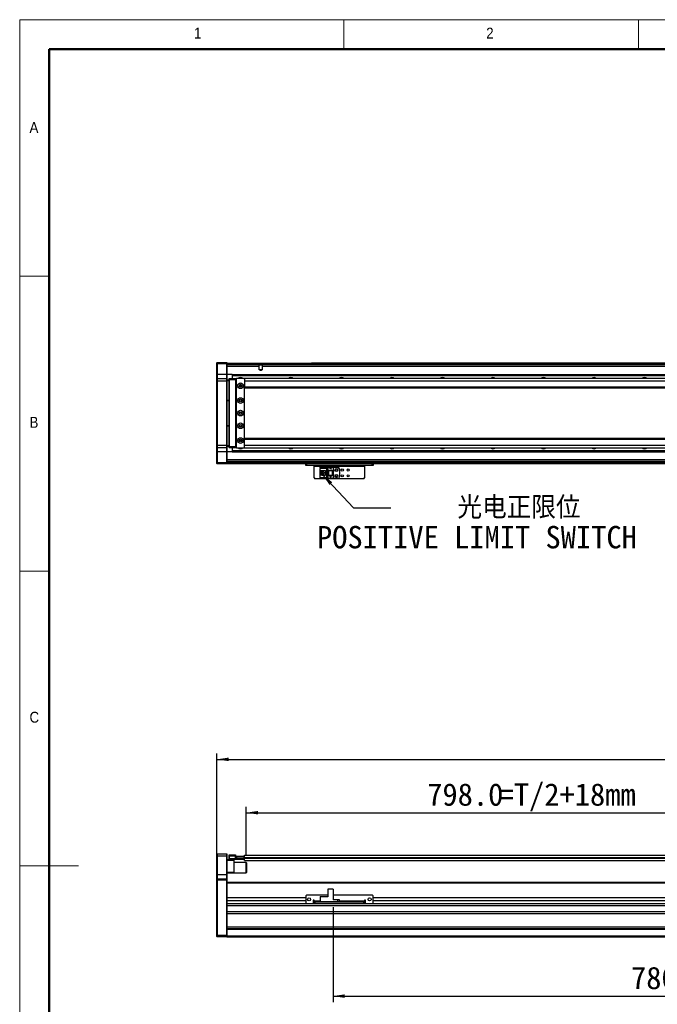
# Model space of a CAD drawing. Header units: millimetres. Extents: x 35 to 2905, y 35 to 2044.
# Tile 2 of 6: x 35 to 792, y 875 to 2044. Entities that reach past the tile are written whole.
import ezdxf

# ---------------------------------------------------------------- set-up
doc = ezdxf.new("R2010")
doc.units = ezdxf.units.MM
doc.header["$LTSCALE"] = 7
doc.layers.add('DIMNS', color=7, linetype='Continuous')
doc.styles.add('SLDTEXTSTYLE1', font='Gothic.ttf', dxfattribs={"width": 0.913})
doc.styles.add('SLDTEXTSTYLE8', font='txt')
doc.styles.add('SLDTEXTSTYLE9', font='txt', dxfattribs={"bigfont": 'bigfont'})
doc.dimstyles.new('SLDDIMSTYLE0', dxfattribs={"dimtxt": 26.6, "dimasz": 14, "dimexe": 0, "dimexo": 0.0625, "dimgap": 6.65, "dimtad": 2, "dimdec": 1, "dimrnd": 1e-09, "dimzin": 4, "dimdsep": 46, "dimtxsty": 'SLDTEXTSTYLE8', "dimsah": 1, "dimcen": 0.09, "dimadec": 0, "dimazin": 1, "dimtfac": 1, "dimtdec": 1, "dimtofl": 0, "dimtmove": 0, "dimatfit": 3, "dimfxl": 0, "dimfrac": 2, "dimtolj": 1, "dimtzin": 12, "dimarcsym": 0})
doc.dimstyles.new('SLDDIMSTYLE3', dxfattribs={"dimtxt": 0.18, "dimasz": 14, "dimexe": 0, "dimexo": 0.0625, "dimgap": 0, "dimtad": 0, "dimtih": 1, "dimtoh": 1, "dimdec": 0, "dimrnd": 1e-09, "dimzin": 0, "dimdsep": 46, "dimtxsty": 'Standard', "dimsah": 1, "dimcen": 0.09, "dimadec": 0, "dimazin": 0, "dimtfac": 14, "dimtdec": 0, "dimtofl": 0, "dimtmove": 0, "dimatfit": 3, "dimfxl": 0, "dimfrac": 2, "dimtolj": 1, "dimtzin": 0, "dimarcsym": 0})

# ---------------------------------------------------------------- blocks, each defined once
blk = doc.blocks.new('_D')
at = {"layer": 'DIMNS'}
for p, q in [((269.2, 1031.4), (269.2, 1173)), ((2125.2, 1031.4), (2125.2, 1173)), ((269.2, 1166), (2125.2, 1166))]:
    blk.add_line(p, q, dxfattribs=at)
for points in [[(269.2, 1166), (283.2, 1163.9), (283.2, 1168.1)], [(2125.2, 1166), (2111.2, 1168.1), (2111.2, 1163.9)]]:
    blk.add_solid(points, dxfattribs=at)
at = {"layer": 'DIMNS', "insert": (1131.8, 1200.9), "char_height": 26.6, "attachment_point": 1, "style": 'SLDTEXTSTYLE8'}
blk.add_mtext('1856.0', dxfattribs=at)
blk = doc.blocks.new('_D_1')
at = {"layer": 'DIMNS'}
for p, q in [((304.2, 1052.1), (304.2, 1109.7)), ((304.2, 1102.7), (1102.2, 1102.7)), ((1102.2, 1058.9), (1102.2, 1109.7))]:
    blk.add_line(p, q, dxfattribs=at)
for points in [[(304.2, 1102.7), (318.2, 1100.6), (318.2, 1104.8)], [(1102.2, 1102.7), (1088.2, 1104.8), (1088.2, 1100.6)]]:
    blk.add_solid(points, dxfattribs=at)
at = {"layer": 'DIMNS', "char_height": 26.6, "attachment_point": 1, "style": 'SLDTEXTSTYLE8'}
for s, insert in [('798.0', (519.1, 1137.6)), ('=T/2+18mm', (603.9, 1137.6))]:
    blk.add_mtext(s, dxfattribs=dict(at, insert=insert))
blk = doc.blocks.new('_D_4')
at = {"layer": 'DIMNS'}
for p, q in [((1187.2, 997.6), (1187.2, 878)), ((407.2, 990.5), (407.2, 878)), ((407.2, 885), (1187.2, 885))]:
    blk.add_line(p, q, dxfattribs=at)
for points in [[(407.2, 885), (421.2, 882.9), (421.2, 887.1)], [(1187.2, 885), (1173.2, 887.1), (1173.2, 882.9)]]:
    blk.add_solid(points, dxfattribs=at)
at = {"layer": 'DIMNS', "insert": (761.2, 919.9), "char_height": 26.6, "attachment_point": 1, "style": 'SLDTEXTSTYLE8'}
blk.add_mtext('780.0', dxfattribs=at)
blk = doc.blocks.new('SW_NOTE_5')
at = {"layer": 'DIMNS', "color": 0, "char_height": 26.6, "attachment_point": 2}
for s, insert, style in [('    光电正限位', (104.7, 13.6), 'SLDTEXTSTYLE9'), ('POSITIVE LIMIT SWITCH', (102.1, -21.6), 'SLDTEXTSTYLE8')]:
    blk.add_mtext(s, dxfattribs=dict(at, insert=insert, style=style))

msp = doc.modelspace()

# ---------------------------------------------------------------- linework, layer by layer
at = {"color": 7, "linetype": 'Continuous', "lineweight": 18}
for p, q in [((2905, 2044), (35, 2044)), ((35, 2044), (35, 35)), ((420, 2009), (420, 2044)), ((770, 2044), (770, 2009)), ((70, 2009), (2870, 2009)), ((70, 2009), (70, 70)), ((70, 1739.5), (35, 1739.5)), ((35, 1389.5), (70, 1389.5)), ((35, 1039.5), (105, 1039.5))]:
    msp.add_line(p, q, dxfattribs=at)
at = {"color": 7, "linetype": 'Continuous', "lineweight": 50}
for p, q in [((2870, 2009), (70, 2009)), ((70, 2009), (70, 70))]:
    msp.add_line(p, q, dxfattribs=at)
at = {"color": 7, "linetype": 'Continuous', "lineweight": 25}
for p, q in [((269.25, 1636.68), (269.55, 1636.98)), ((269.25, 1635.48), (269.25, 1636.68)), ((269.55, 1636.98), (269.55, 1635.48)), ((269.55, 1636.98), (280.95, 1636.98)), ((280.95, 1635.48), (280.95, 1636.98)), ((280.95, 1636.98), (281.25, 1636.68)), ((281.25, 1636.68), (281.25, 1635.48)), ((281.25, 1636.48), (1129.25, 1636.48)), ((381.75, 1636.78), (1129.25, 1636.78)), ((381.75, 1636.78), (381.75, 1636.58)), ((381.75, 1636.58), (1129.25, 1636.58)), ((381.75, 1636.48), (381.75, 1636.58)), ((269.25, 1635.48), (269.55, 1635.48)), ((269.25, 1622.98), (269.25, 1635.48)), ((269.55, 1635.48), (269.55, 1622.98)), ((280.95, 1635.48), (269.55, 1635.48)), ((280.95, 1622.98), (280.95, 1635.48)), ((280.95, 1635.48), (281.25, 1635.48)), ((281.25, 1635.48), (281.25, 1622.98)), ((1129.25, 1634.49), (281.25, 1634.49)), ((319.61, 1632.49), (281.25, 1632.49)), ((319.61, 1628.38), (319.61, 1632.49)), ((322.89, 1628.38), (319.61, 1628.38)), ((322.89, 1632.49), (322.89, 1628.38)), ((269.25, 1622.98), (269.55, 1622.98)), ((269.25, 1617.68), (269.25, 1622.98)), ((269.55, 1617.98), (269.25, 1617.68)), ((269.25, 1614.98), (269.25, 1617.68)), ((269.25, 1538.98), (269.25, 1614.98)), ((269.55, 1614.98), (269.25, 1614.98)), ((269.55, 1622.98), (269.55, 1617.98)), ((280.95, 1622.98), (269.55, 1622.98)), ((269.55, 1617.98), (269.55, 1614.98)), ((269.55, 1617.98), (280.95, 1617.98)), ((269.55, 1614.98), (269.55, 1538.98)), ((280.95, 1614.98), (269.55, 1614.98)), ((280.95, 1617.98), (280.95, 1622.98)), ((280.95, 1622.98), (281.25, 1622.98)), ((280.95, 1614.98), (280.95, 1617.98)), ((280.95, 1617.98), (281.25, 1617.68)), ((280.95, 1538.98), (280.95, 1614.98)), ((280.95, 1614.98), (281.25, 1614.98)), ((287.25, 1622.99), (281.25, 1622.99)), ((281.25, 1622.98), (281.25, 1617.68)), ((281.25, 1617.68), (281.25, 1614.98)), ((281.25, 1616.48), (283.75, 1616.48)), ((283.75, 1615.48), (281.25, 1615.48)), ((281.25, 1614.98), (281.25, 1538.98)), ((283.75, 1617.68), (284.05, 1617.98)), ((283.75, 1616.48), (283.75, 1617.68)), ((283.75, 1537.48), (283.75, 1616.48)), ((283.75, 1616.48), (284.05, 1616.48)), ((284.05, 1617.98), (284.05, 1616.48)), ((284.05, 1617.98), (291.25, 1617.98)), ((284.05, 1616.48), (284.05, 1537.48)), ((291.25, 1616.48), (284.05, 1616.48)), ((287.25, 1622.99), (1102.25, 1622.99)), ((287.25, 1622.99), (287.25, 1622.7)), ((287.25, 1622.7), (1102.25, 1622.7)), ((287.25, 1622.7), (287.25, 1621.8)), ((287.25, 1621.8), (1102.25, 1621.8)), ((287.25, 1621.8), (287.25, 1621.5)), ((287.25, 1621.5), (1102.25, 1621.5)), ((287.25, 1621.5), (287.25, 1617.98)), ((291.25, 1617.98), (291.25, 1616.48)), ((291.25, 1617.98), (292.75, 1617.98)), ((292.45, 1617.68), (291.25, 1617.68)), ((291.25, 1616.48), (291.25, 1537.48)), ((292.25, 1615.98), (291.75, 1615.98)), ((291.75, 1615.98), (291.75, 1537.98)), ((292.75, 1617.98), (292.25, 1617.48)), ((292.25, 1617.48), (292.25, 1536.48)), ((301.75, 1617.98), (292.75, 1617.98)), ((302.25, 1617.48), (301.75, 1617.98)), ((2092.75, 1617.98), (302.25, 1617.98)), ((302.25, 1617.98), (302.25, 1617.48)), ((302.25, 1617.35), (302.25, 1617.48)), ((302.25, 1617.35), (302.25, 1614.98)), ((2093.25, 1614.98), (302.25, 1614.98)), ((302.25, 1614.98), (302.25, 1607.98)), ((298.39, 1609.98), (296.1, 1609.98)), ((2093.25, 1607.98), (302.25, 1607.98)), ((302.25, 1607.98), (302.25, 1606.98)), ((302.25, 1606.98), (2093.25, 1606.98)), ((302.25, 1546.98), (302.25, 1606.98)), ((281.25, 1592.48), (283.75, 1592.48)), ((283.75, 1591.48), (281.25, 1591.48)), ((281.25, 1562.48), (283.75, 1562.48)), ((283.75, 1561.48), (281.25, 1561.48)), ((296.1, 1543.98), (298.39, 1543.98)), ((2093.25, 1546.98), (302.25, 1546.98)), ((302.25, 1545.98), (302.25, 1546.98)), ((302.25, 1545.98), (2093.25, 1545.98)), ((302.25, 1538.98), (302.25, 1545.98)), ((269.25, 1536.28), (269.25, 1538.98)), ((269.55, 1538.98), (269.25, 1538.98)), ((269.55, 1535.98), (269.25, 1536.28)), ((269.25, 1530.98), (269.25, 1536.28)), ((269.55, 1538.98), (269.55, 1535.98)), ((269.55, 1538.98), (280.95, 1538.98)), ((280.95, 1535.98), (269.55, 1535.98)), ((269.55, 1535.98), (269.55, 1530.98)), ((280.95, 1535.98), (280.95, 1538.98)), ((280.95, 1538.98), (281.25, 1538.98)), ((280.95, 1535.98), (281.25, 1536.28)), ((280.95, 1530.98), (280.95, 1535.98)), ((281.25, 1538.98), (281.25, 1536.28)), ((281.25, 1538.48), (283.75, 1538.48)), ((283.75, 1537.48), (281.25, 1537.48)), ((281.25, 1536.28), (281.25, 1530.98)), ((283.75, 1536.28), (283.75, 1537.48)), ((283.75, 1537.48), (284.05, 1537.48)), ((283.75, 1536.28), (284.05, 1535.98)), ((284.05, 1537.48), (284.05, 1535.98)), ((284.05, 1537.48), (291.25, 1537.48)), ((291.25, 1535.98), (284.05, 1535.98)), ((287.25, 1535.98), (287.25, 1532.46)), ((287.25, 1532.46), (1102.25, 1532.46)), ((287.25, 1532.46), (287.25, 1532.17)), ((287.25, 1532.17), (1102.25, 1532.17)), ((287.25, 1532.17), (287.25, 1531.27)), ((287.25, 1531.27), (1102.25, 1531.27)), ((287.25, 1531.27), (287.25, 1530.98)), ((291.25, 1537.48), (291.25, 1535.98)), ((291.25, 1536.28), (292.45, 1536.28)), ((292.75, 1535.98), (291.25, 1535.98)), ((291.75, 1537.98), (292.25, 1537.98)), ((292.25, 1536.48), (292.75, 1535.98)), ((292.75, 1535.98), (301.75, 1535.98)), ((301.75, 1535.98), (302.25, 1536.48)), ((302.25, 1536.62), (302.25, 1538.98)), ((302.25, 1538.98), (2093.25, 1538.98)), ((302.25, 1536.48), (302.25, 1536.62)), ((302.25, 1535.98), (302.25, 1536.48)), ((302.25, 1535.98), (2092.75, 1535.98)), ((269.55, 1530.98), (269.25, 1530.98)), ((269.25, 1518.48), (269.25, 1530.98)), ((280.95, 1530.98), (269.55, 1530.98)), ((269.55, 1530.98), (269.55, 1518.48)), ((281.25, 1530.98), (280.95, 1530.98)), ((280.95, 1518.48), (280.95, 1530.98)), ((281.25, 1530.98), (281.25, 1518.48)), ((287.25, 1530.98), (281.25, 1530.98)), ((1187.25, 1519.48), (281.25, 1519.48)), ((287.25, 1530.98), (1102.25, 1530.98)), ((269.55, 1518.48), (269.25, 1518.48)), ((269.25, 1517.28), (269.25, 1518.48)), ((269.55, 1516.98), (269.25, 1517.28)), ((269.55, 1518.48), (269.55, 1516.98)), ((269.55, 1518.48), (280.95, 1518.48)), ((280.95, 1516.98), (269.55, 1516.98)), ((280.95, 1516.98), (280.95, 1518.48)), ((281.25, 1518.48), (280.95, 1518.48)), ((281.25, 1517.28), (280.95, 1516.98)), ((281.25, 1518.48), (281.25, 1517.28)), ((281.25, 1517.28), (281.25, 1516.98)), ((1187.25, 1516.98), (281.25, 1516.98)), ((374.75, 1514.98), (374.75, 1516.98)), ((375.75, 1514.98), (374.75, 1514.98)), ((375.75, 1516.98), (375.75, 1514.98)), ((453.75, 1514.98), (375.75, 1514.98)), ((384.75, 1514.98), (384.75, 1513.98)), ((384.75, 1513.98), (444.75, 1513.98)), ((384.75, 1500.18), (384.75, 1513.98)), ((392.05, 1511.88), (392.05, 1512.68)), ((392.05, 1512.68), (401.25, 1512.68)), ((400.35, 1511.88), (392.05, 1511.88)), ((392.05, 1511.88), (392.05, 1511.38)), ((399.85, 1511.38), (392.05, 1511.38)), ((392.05, 1508.78), (392.05, 1511.38)), ((392.05, 1508.78), (398.25, 1508.78)), ((392.05, 1503.18), (392.05, 1508.78)), ((393.35, 1503.18), (393.35, 1508.78)), ((393.85, 1508.43), (393.85, 1508.78)), ((398.25, 1508.43), (393.85, 1508.43)), ((393.85, 1503.53), (393.85, 1508.43)), ((398.25, 1508.78), (398.25, 1503.18)), ((399.85, 1511.38), (400.35, 1511.88)), ((399.85, 1500.58), (399.85, 1511.38)), ((400.35, 1500.08), (400.35, 1511.88)), ((401.25, 1512.68), (401.25, 1508.98)), ((401.25, 1512.68), (407.25, 1512.68)), ((401.25, 1508.98), (407.25, 1508.98)), ((401.25, 1508.98), (401.25, 1502.98)), ((401.75, 1508.98), (401.75, 1502.98)), ((402.05, 1508.98), (402.05, 1502.98)), ((403.65, 1511.18), (403.85, 1511.18)), ((404.25, 1509.98), (403.65, 1511.18)), ((403.85, 1511.58), (404.65, 1511.58)), ((403.85, 1511.18), (403.85, 1511.58)), ((404.85, 1511.18), (404.25, 1509.98)), ((404.65, 1511.58), (404.65, 1511.18)), ((404.65, 1511.18), (404.85, 1511.18)), ((406.45, 1502.98), (406.45, 1508.98)), ((406.75, 1502.98), (406.75, 1508.98)), ((407.25, 1512.68), (407.25, 1508.98)), ((407.25, 1512.68), (412.75, 1512.68)), ((407.25, 1508.98), (407.25, 1502.98)), ((414.75, 1510.68), (414.75, 1501.28)), ((444.75, 1513.98), (444.75, 1514.98)), ((444.75, 1513.98), (444.75, 1500.18)), ((453.75, 1514.98), (453.75, 1516.98)), ((454.75, 1514.98), (453.75, 1514.98)), ((454.75, 1516.98), (454.75, 1514.98)), ((384.75, 1500.18), (385.75, 1499.18)), ((443.75, 1499.18), (385.75, 1499.18)), ((398.25, 1503.18), (392.05, 1503.18)), ((392.05, 1500.58), (392.05, 1503.18)), ((392.05, 1500.58), (399.85, 1500.58)), ((392.05, 1500.58), (392.05, 1500.08)), ((392.05, 1500.08), (400.35, 1500.08)), ((392.05, 1499.28), (392.05, 1500.08)), ((401.25, 1499.28), (392.05, 1499.28)), ((393.85, 1503.18), (393.85, 1503.53)), ((393.85, 1503.53), (398.25, 1503.53)), ((396.65, 1506.78), (394.81, 1506.78)), ((394.81, 1506.78), (394.81, 1505.18)), ((394.81, 1505.18), (396.65, 1505.18)), ((396.65, 1506.78), (396.65, 1505.18)), ((400.35, 1500.08), (399.85, 1500.58)), ((407.25, 1502.98), (401.25, 1502.98)), ((401.25, 1502.98), (401.25, 1499.28)), ((407.25, 1499.28), (401.25, 1499.28)), ((403.65, 1501.58), (403.85, 1501.58)), ((404.25, 1500.38), (403.65, 1501.58)), ((403.85, 1501.98), (404.65, 1501.98)), ((403.85, 1501.58), (403.85, 1501.98)), ((404.85, 1501.58), (404.25, 1500.38)), ((404.65, 1501.98), (404.65, 1501.58)), ((404.65, 1501.58), (404.85, 1501.58)), ((407.25, 1502.98), (407.25, 1499.28)), ((412.75, 1499.28), (407.25, 1499.28)), ((443.75, 1499.18), (444.75, 1500.18)), ((269.55, 1054.02), (269.25, 1053.72)), ((269.25, 1051.02), (269.25, 1053.72)), ((269.55, 1054.02), (269.55, 1051.02)), ((269.55, 1054.02), (280.95, 1054.02)), ((280.95, 1051.02), (280.95, 1054.02)), ((280.95, 1054.02), (281.25, 1053.72)), ((281.25, 1053.72), (281.25, 1051.02)), ((283.75, 1052.22), (284.05, 1052.52)), ((283.75, 1051.02), (283.75, 1052.22)), ((284.05, 1052.52), (284.05, 1051.02)), ((284.05, 1052.52), (291.25, 1052.52)), ((291.25, 1052.52), (291.25, 1051.02)), ((302.25, 1052.37), (2093.25, 1052.37)), ((302.25, 1051.22), (302.25, 1052.37)), ((269.55, 1051.02), (269.25, 1051.02)), ((269.25, 1029.02), (269.25, 1051.02)), ((269.55, 1051.02), (269.55, 1029.02)), ((280.95, 1051.02), (269.55, 1051.02)), ((280.95, 1029.02), (280.95, 1051.02)), ((280.95, 1051.02), (281.25, 1051.02)), ((281.25, 1051.02), (281.25, 1029.02)), ((281.25, 1047.02), (284.05, 1047.02)), ((289.25, 1046.02), (281.25, 1046.02)), ((283.75, 1048.52), (283.75, 1051.02)), ((283.75, 1051.02), (284.05, 1051.02)), ((283.75, 1047.32), (283.75, 1048.52)), ((284.05, 1048.52), (283.75, 1048.52)), ((284.05, 1047.02), (283.75, 1047.32)), ((284.05, 1051.02), (284.05, 1048.52)), ((291.25, 1051.02), (284.05, 1051.02)), ((284.05, 1048.52), (284.05, 1047.02)), ((284.05, 1048.52), (301.45, 1048.52)), ((301.45, 1047.02), (284.05, 1047.02)), ((289.25, 1047.02), (289.25, 1046.02)), ((289.25, 1046.02), (289.25, 1032.02)), ((303.95, 1043.52), (289.25, 1043.52)), ((291.25, 1048.72), (291.25, 1051.02)), ((291.25, 1049.02), (301.45, 1049.02)), ((301.45, 1048.72), (291.25, 1048.72)), ((291.75, 1049.02), (291.75, 1049.22)), ((291.75, 1049.22), (292.25, 1049.22)), ((292.25, 1049.22), (292.25, 1051.22)), ((292.25, 1051.22), (292.75, 1051.22)), ((292.75, 1049.22), (292.25, 1049.22)), ((292.75, 1051.22), (292.75, 1049.22)), ((292.75, 1051.22), (301.75, 1051.22)), ((292.75, 1049.22), (301.75, 1049.22)), ((301.45, 1049.02), (301.45, 1048.72)), ((301.45, 1049.02), (301.75, 1048.72)), ((301.45, 1049.02), (302.25, 1049.02)), ((301.45, 1048.52), (301.45, 1048.72)), ((301.45, 1048.72), (301.75, 1048.72)), ((301.45, 1047.02), (301.45, 1048.52)), ((301.45, 1048.52), (301.75, 1048.52)), ((301.45, 1047.02), (301.75, 1047.32)), ((301.75, 1049.22), (301.75, 1051.22)), ((301.75, 1051.22), (302.25, 1051.22)), ((302.25, 1049.22), (301.75, 1049.22)), ((301.75, 1048.72), (301.75, 1048.52)), ((301.75, 1048.52), (301.75, 1047.32)), ((302.25, 1051.22), (302.25, 1051.03)), ((302.25, 1049.37), (302.25, 1051.03)), ((302.25, 1048.87), (302.25, 1049.37)), ((302.25, 1045.87), (302.25, 1048.87)), ((302.25, 1045.87), (1102.25, 1045.87)), ((304.25, 1043.22), (303.95, 1043.52)), ((303.95, 1031.92), (303.95, 1043.52)), ((304.25, 1043.22), (304.25, 1032.2)), ((269.55, 1029.02), (269.25, 1029.02)), ((269.25, 1023.72), (269.25, 1029.02)), ((269.55, 1029.02), (269.55, 1024.02)), ((280.95, 1029.02), (269.55, 1029.02)), ((280.95, 1024.02), (280.95, 1029.02)), ((281.25, 1029.02), (280.95, 1029.02)), ((281.25, 1032.02), (289.25, 1032.02)), ((289.25, 1031.02), (281.25, 1031.02)), ((281.25, 1029.02), (281.25, 1023.72)), ((289.25, 1032.02), (289.25, 1031.02)), ((289.25, 1031.52), (303.95, 1031.52)), ((303.95, 1031.52), (303.95, 1031.92)), ((303.95, 1031.52), (304.25, 1031.82)), ((304.25, 1032.2), (304.25, 1031.82)), ((269.55, 1024.02), (269.25, 1023.72)), ((269.25, 1022.52), (269.25, 1023.72)), ((269.25, 957.65), (269.25, 1022.52)), ((269.55, 1022.52), (269.25, 1022.52)), ((269.55, 1024.02), (269.55, 1022.52)), ((269.55, 1024.02), (280.95, 1024.02)), ((269.55, 1022.52), (269.55, 957.52)), ((280.95, 1022.52), (269.55, 1022.52)), ((280.95, 1022.52), (280.95, 1024.02)), ((281.25, 1023.72), (280.95, 1024.02)), ((280.95, 957.52), (280.95, 1022.52)), ((281.25, 1022.52), (280.95, 1022.52)), ((281.25, 1023.72), (281.25, 1022.52)), ((281.25, 1022.52), (281.25, 1019.74)), ((1187.25, 1020.02), (281.25, 1020.02)), ((281.25, 1019.74), (281.25, 1019.02)), ((281.25, 1019.02), (281.25, 1001.57)), ((401.25, 1011.77), (401.25, 1002.87)), ((407.25, 1011.77), (401.25, 1011.77)), ((407.25, 1011.77), (407.25, 999.37)), ((281.25, 1001.57), (281.25, 998.17)), ((374.75, 1001.57), (281.25, 1001.57)), ((374.75, 998.17), (281.25, 998.17)), ((281.25, 998.17), (281.25, 994.65)), ((2113.25, 994.65), (281.25, 994.65)), ((281.25, 994.65), (281.25, 993.34)), ((375.75, 1004.87), (374.75, 1003.87)), ((374.75, 1003.87), (374.75, 995.87)), ((374.75, 995.87), (375.75, 994.87)), ((401.25, 1004.87), (375.75, 1004.87)), ((375.75, 994.87), (383.75, 994.87)), ((384.75, 998.87), (383.75, 998.87)), ((383.75, 998.87), (383.75, 994.87)), ((384.75, 998.17), (383.75, 998.17)), ((384.75, 997.87), (384.75, 998.87)), ((384.75, 997.87), (384.75, 996.87)), ((384.75, 994.87), (384.75, 996.87)), ((384.75, 996.87), (385.75, 996.87)), ((385.75, 994.87), (384.75, 994.87)), ((385.75, 996.87), (385.75, 994.87)), ((443.75, 996.87), (385.75, 996.87)), ((443.75, 994.87), (385.75, 994.87)), ((392.05, 1003.37), (399.85, 1003.37)), ((392.05, 1003.37), (392.05, 1002.87)), ((392.05, 1002.87), (392.05, 996.87)), ((401.25, 1002.87), (392.05, 1002.87)), ((400.35, 1002.87), (399.85, 1003.37)), ((453.75, 1004.87), (407.25, 1004.87)), ((412.75, 999.37), (407.25, 999.37)), ((412.75, 996.87), (412.75, 999.37)), ((414.75, 999.37), (412.75, 999.37)), ((414.75, 996.87), (414.75, 999.37)), ((443.75, 994.87), (443.75, 996.87)), ((443.75, 996.87), (444.75, 996.87)), ((444.75, 994.87), (443.75, 994.87)), ((445.75, 998.87), (444.75, 998.87)), ((444.75, 998.87), (444.75, 997.87)), ((445.75, 998.17), (444.75, 998.17)), ((444.75, 996.87), (444.75, 997.87)), ((444.75, 996.87), (444.75, 994.87)), ((445.75, 994.87), (445.75, 998.87)), ((445.75, 994.87), (453.75, 994.87)), ((454.75, 1003.87), (453.75, 1004.87)), ((453.75, 994.87), (454.75, 995.87)), ((454.75, 995.87), (454.75, 1003.87)), ((1939.75, 1001.57), (454.75, 1001.57)), ((1939.75, 998.17), (454.75, 998.17)), ((281.25, 993.34), (281.25, 957.65)), ((2113.25, 992.05), (281.25, 992.05)), ((2113.25, 985.12), (281.25, 985.12)), ((2113.25, 982.52), (281.25, 982.52)), ((2113.25, 967.02), (281.25, 967.02)), ((2113.25, 965.02), (281.25, 965.02)), ((2113.25, 964.02), (281.25, 964.02)), ((269.25, 955.82), (269.25, 957.65)), ((269.25, 957.65), (269.55, 957.52)), ((269.25, 955.82), (269.55, 955.52)), ((269.55, 957.52), (269.55, 955.52)), ((269.55, 957.52), (280.95, 957.52)), ((280.95, 955.52), (269.55, 955.52)), ((281.25, 957.65), (280.95, 957.52)), ((280.95, 955.52), (280.95, 957.52)), ((281.25, 955.82), (280.95, 955.52)), ((281.25, 957.65), (281.25, 957.45)), ((281.25, 957.45), (281.25, 956.02)), ((2113.25, 956.02), (281.25, 956.02)), ((281.25, 956.02), (281.25, 955.02)), ((2113.25, 955.02), (281.25, 955.02))]:
    msp.add_line(p, q, dxfattribs=at)
at = {"color": 8, "linetype": 'Continuous', "lineweight": 25}
for p, q in [((1129.25, 1635.98), (281.25, 1635.98)), ((1102.25, 1632.49), (322.89, 1632.49)), ((1102.25, 1521.48), (281.25, 1521.48)), ((1187.25, 1517.98), (281.25, 1517.98)), ((302.25, 1049.37), (1102.25, 1049.37)), ((302.25, 1048.87), (1102.25, 1048.87)), ((1187.25, 1019.02), (281.25, 1019.02)), ((392.05, 997.87), (384.75, 997.87)), ((444.75, 997.87), (414.75, 997.87))]:
    msp.add_line(p, q, dxfattribs=at)
at = {"color": 7, "linetype": 'Continuous', "lineweight": 25}
for centre, radius in [((297.25, 1609.48), 3.36), ((297.25, 1609.48), 1.7), ((297.25, 1609.48), 1.25), ((297.25, 1591.98), 3.36), ((297.25, 1591.98), 1.7), ((297.25, 1591.98), 1.25), ((297.25, 1576.98), 3.36), ((297.25, 1576.98), 1.7), ((297.25, 1576.98), 1.25), ((297.25, 1561.98), 3.36), ((297.25, 1561.98), 1.7), ((297.25, 1561.98), 1.25), ((297.25, 1544.48), 3.36), ((297.25, 1544.48), 1.7), ((297.25, 1544.48), 1.25), ((411.25, 1509.48), 1.75), ((411.25, 1509.48), 1.25), ((418.25, 1509.48), 1.25), ((425.25, 1509.48), 1.25), ((411.25, 1502.48), 1.75), ((411.25, 1502.48), 1.25), ((418.25, 1502.48), 1.25), ((425.25, 1502.48), 1.25), ((378.75, 999.87), 1.7), ((450.75, 999.87), 1.7)]:
    msp.add_circle(centre, radius, dxfattribs=at)
for centre, radius, start, end in [((297.25, 1615.49), 3.75, 41.71073, 138.28927), ((357.25, 1615.49), 3.75, 41.71072, 138.28928), ((417.25, 1615.49), 3.75, 41.71072, 138.28928), ((477.25, 1615.49), 3.75, 41.71072, 138.28928), ((537.25, 1615.49), 3.75, 41.71072, 138.28928), ((597.25, 1615.49), 3.75, 41.71072, 138.28928), ((657.25, 1615.49), 3.75, 41.71072, 138.28928), ((717.25, 1615.49), 3.75, 41.71072, 138.28928), ((777.25, 1615.49), 3.75, 41.71072, 138.28928), ((297.25, 1538.48), 3.75, 221.71073, 318.28927), ((357.25, 1538.48), 3.75, 221.71072, 318.28928), ((417.25, 1538.48), 3.75, 221.71072, 318.28928), ((477.25, 1538.48), 3.75, 221.71072, 318.28928), ((537.25, 1538.48), 3.75, 221.71072, 318.28928), ((597.25, 1538.48), 3.75, 221.71072, 318.28928), ((657.25, 1538.48), 3.75, 221.71072, 318.28928), ((717.25, 1538.48), 3.75, 221.71072, 318.28928), ((777.25, 1538.48), 3.75, 221.71072, 318.28928), ((412.75, 1510.68), 2, 0, 90), ((412.75, 1501.28), 2, 270, 0)]:
    msp.add_arc(centre, radius, start, end, dxfattribs=at)
for points, knots in [([(319.61, 1632.49), (319.61, 1632.71), (319.6, 1633.16), (319.59, 1633.72), (319.69, 1634.12), (319.91, 1634.34), (320.26, 1634.45), (320.7, 1634.48), (321.22, 1634.49), (321.77, 1634.48), (322.26, 1634.45), (322.61, 1634.32), (322.81, 1634.09), (322.89, 1633.74), (322.9, 1633.27), (322.89, 1632.83), (322.89, 1632.56), (322.89, 1632.49)], [0, 0, 0, 0, 0.086025, 0.1721101, 0.2388937, 0.3059897, 0.3660761, 0.4278964, 0.4954475, 0.5659781, 0.63668, 0.7046345, 0.7662102, 0.8264366, 0.8944772, 0.9748275, 1, 1, 1, 1]), ([(322.89, 1628.38), (322.54, 1628.19), (322.04, 1627.9), (321.51, 1627.56), (321.24, 1627.5), (321.08, 1627.54), (320.85, 1627.66), (320.43, 1627.9), (320, 1628.15), (319.69, 1628.33), (319.61, 1628.38)], [0, 0, 0, 0, 0.3195683, 0.4642537, 0.5013585, 0.5381705, 0.5986789, 0.7095157, 0.9212198, 1, 1, 1, 1])]:
    msp.add_open_spline(points, degree=3, knots=knots, dxfattribs=at)

# ---------------------------------------------------------------- block references
at = {"layer": 'DIMNS'}
msp.add_blockref('SW_NOTE_5', (476.07, 1464.67), dxfattribs=at)

# ---------------------------------------------------------------- texts
at = {"color": 7, "linetype": 'Continuous', "lineweight": 0, "char_height": 12.96, "attachment_point": 1, "style": 'SLDTEXTSTYLE1'}
for s, insert in [('1', (242.08, 2034.52)), ('2', (589.17, 2034.52)), ('A', (46.67, 1922.52)), ('B', (46.67, 1572.52)), ('C', (46.67, 1222.52))]:
    msp.add_mtext(s, dxfattribs=dict(at, insert=insert))

# ---------------------------------------------------------------- dimensions: what is measured, and where the dimension line sits
at = {"layer": 'DIMNS'}
for base, p1, p2, picture, middle in [((2125.25, 1166.02), (269.25, 1022.52), (2125.25, 1022.52), '_D', (1183.79, 1166.02)), ((1187.25, 885.02), (407.25, 999.37), (1187.25, 1006.52), '_D_4', (803.53, 885.02))]:
    dim = msp.add_linear_dim(base=base, p1=p1, p2=p2, dimstyle='SLDDIMSTYLE0', dxfattribs=at)
    dim.commit()
    dim.dimension.update_dxf_attribs({"geometry": picture, "text_midpoint": middle, "dimtype": 160})
dim = msp.add_linear_dim(base=(1102.25, 1102.66), p1=(304.25, 1043.22), p2=(1102.25, 1050.02), text='<>=T/2+18mm', dimstyle='SLDDIMSTYLE0', dxfattribs=at)
dim.commit()
dim.dimension.update_dxf_attribs({"geometry": '_D_1', "text_midpoint": (661.7, 1102.66), "dimtype": 160})

# ---------------------------------------------------------------- leaders
msp.add_leader([(395.11, 1503.53), (431.62, 1464.67), (476.07, 1464.67)], dimstyle='SLDDIMSTYLE3', dxfattribs=at)

doc.saveas('drawing.dxf')
